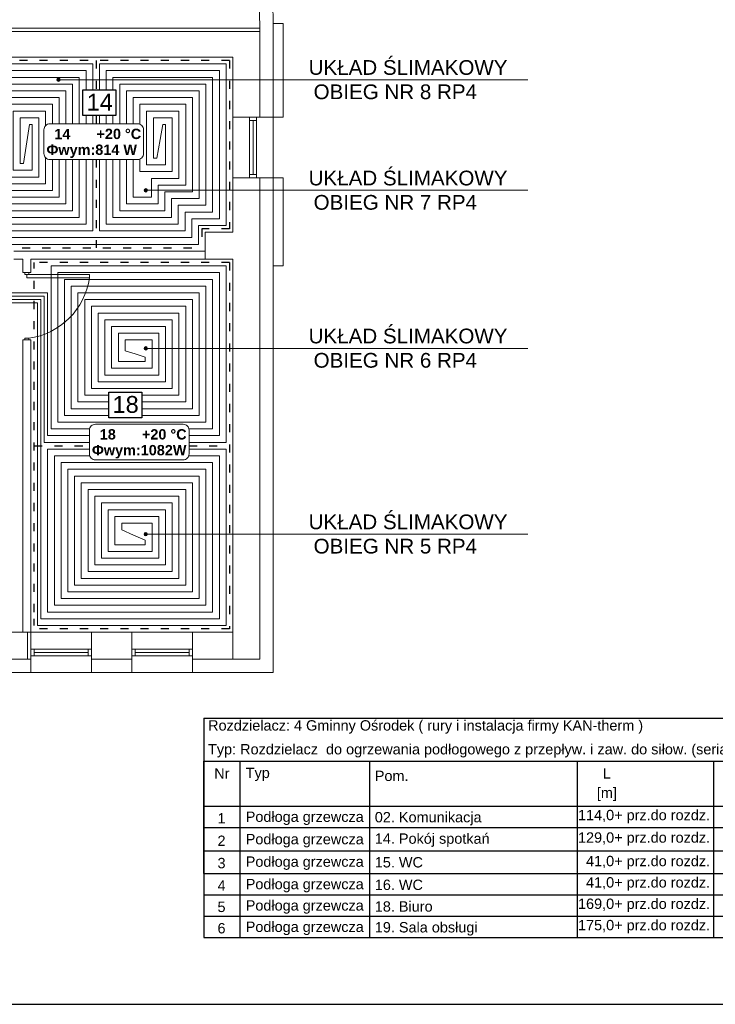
# Model space of a CAD drawing. Extents: x 280060 to 689961, y 120405 to 160329.
# Tile 31 of 85: x 661333 to 662366, y 149132 to 150595. Entities that reach past the tile are written whole.
import ezdxf
from ezdxf.lldxf.tags import DXFTag

# ---------------------------------------------------------------- set-up
doc = ezdxf.new("R2010")
doc.units = 0
doc.header["$MEASUREMENT"] = 0
doc.linetypes.add('ACAD_ISO03W100', pattern=[30, 12, -18])
for name, color, linetype, lineweight in [('KAM-pro Biała Zarys', 7, 'CONTINUOUS', 9), ('KAM-pro Opis C.O.', 16, 'CONTINUOUS', 13), ('KAM-pro Opis Sanitarny', 7, 'CONTINUOUS', 18), ('KAM-pro opis Temperatury', 102, 'CONTINUOUS', 18), ('KAM-pro Podkład Sanitarny', 253, 'CONTINUOUS', 25), ('KAM-pro Przerywana Podłogówka', 150, 'ACAD_ISO03W100', 9)]:
    doc.layers.add(name, color=color, linetype=linetype, lineweight=lineweight)
doc.layers.add('KAM-pro Podłogówka Powrót', color=7, linetype='DASH', lineweight=9, true_color=0x008000)
doc.layers.add('KAM-pro Podłogówka Zasilanie', color=7, linetype='SOLID', lineweight=9, true_color=0xff8000)
doc.styles.add('ARIAL', font='arial.ttf')
tags = doc.linetypes.add('DASH', pattern=[15, 10, -5]).pattern_tags.tags
tags[6:7] = [DXFTag(74, 4), DXFTag(75, 0), DXFTag(340, '0'), DXFTag(46, 0.0), DXFTag(50, 0.0), DXFTag(44, 0.0), DXFTag(45, 0.0)]
tags[4:5] = [DXFTag(74, 4), DXFTag(75, 0), DXFTag(340, '0'), DXFTag(46, 0.0), DXFTag(50, 0.0), DXFTag(44, 0.0), DXFTag(45, 0.0)]
tags = doc.linetypes.add('SOLID', pattern=[10, 10, 0]).pattern_tags.tags
tags[6:7] = [DXFTag(74, 4), DXFTag(75, 0), DXFTag(340, '0'), DXFTag(46, 0.0), DXFTag(50, 0.0), DXFTag(44, 0.0), DXFTag(45, 0.0)]
tags[4:5] = [DXFTag(74, 4), DXFTag(75, 0), DXFTag(340, '0'), DXFTag(46, 0.0), DXFTag(50, 0.0), DXFTag(44, 0.0), DXFTag(45, 0.0)]

msp = doc.modelspace()

# ---------------------------------------------------------------- hatches: boundary and pattern name
at = {"layer": 'KAM-pro Opis C.O.'}
h = msp.add_hatch(color=32, dxfattribs=at)
h.dxf.hatch_style = 1
h.paths.add_polyline_path([(661388.4, 150505.5, 1), (661393.6, 150505.5, 1)])
h = msp.add_hatch(color=32, dxfattribs=at)
h.dxf.hatch_style = 1
h.paths.add_polyline_path([(661517.9, 150341.3, 1), (661523, 150341.3, 1)])
h = msp.add_hatch(color=32, dxfattribs=at)
h.dxf.hatch_style = 1
h.paths.add_polyline_path([(661517.9, 150106.6, 1), (661523, 150106.6, 1)])
h = msp.add_hatch(color=32, dxfattribs=at)
h.dxf.hatch_style = 1
h.paths.add_polyline_path([(661517.9, 149830.7, 1), (661523, 149830.7, 1)])

# ---------------------------------------------------------------- linework, layer by layer
at = {"layer": 'KAM-pro Biała Zarys', "lineweight": 25}
for points in [[(664216.5, 152102.4), (655816.5, 152102.4), (655816.5, 149132.4), (664216.5, 149132.4)], [(661427.2, 150490.4), (661476.3, 150490.4), (661476.3, 150452.3), (661427.2, 150452.3)], [(661465.6, 150041.6), (661514.8, 150041.6), (661514.8, 150003.6), (661465.6, 150003.6)]]:
    msp.add_lwpolyline(points, close=True, dxfattribs=at)
at = {"layer": 'KAM-pro Opis C.O.', "color": 32}
for p, q in [((661391, 150505.5), (662087.9, 150505.5)), ((661520.5, 150341.3), (662087.9, 150341.3)), ((661520.5, 150106.6), (662087.9, 150106.6)), ((661520.5, 149830.7), (662087.9, 149830.7))]:
    msp.add_line(p, q, dxfattribs=at)
for centre in [(661391, 150505.5), (661520.5, 150341.3), (661520.5, 150106.6), (661520.5, 149830.7)]:
    msp.add_circle(centre, 2.6, dxfattribs=at)
at = {"layer": 'KAM-pro Opis Sanitarny', "lineweight": 25}
for p, q in [((661606.8, 149557.4), (661606.8, 149231.7)), ((661606.8, 149557.4), (662887.7, 149557.4)), ((661606.8, 149493.6), (662887.7, 149493.6)), ((661606.8, 149326.9), (661606.8, 149493.6)), ((661660.1, 149493.6), (661660.1, 149231.7)), ((661852.8, 149493.6), (661852.8, 149231.7)), ((662161.1, 149493.6), (662161.1, 149231.7)), ((662363.8, 149493.6), (662363.8, 149231.7)), ((661606.8, 149426.9), (662887.7, 149426.9)), ((661606.8, 149395.2), (662887.7, 149395.2)), ((661606.8, 149360.3), (662887.7, 149360.3)), ((661606.8, 149326.9), (662887.7, 149326.9)), ((661606.8, 149295.2), (662887.7, 149295.2)), ((661606.8, 149263.4), (662887.7, 149263.4)), ((661606.8, 149231.7), (662887.7, 149231.7))]:
    msp.add_line(p, q, dxfattribs=at)
at = {"layer": 'KAM-pro opis Temperatury', "color": 3}
for points in [[(661378.1, 150387.1), (661508.5, 150387.1, 0.414214), (661517.3, 150395.9), (661517.3, 150431.3, 0.414214), (661508.5, 150440.1), (661378.1, 150440.1, 0.414214), (661369.3, 150431.3), (661369.3, 150395.9, 0.414214), (661378.1, 150387.1)], [(661445.7, 149940.9), (661576, 149940.9, 0.414214), (661584.8, 149949.7), (661584.8, 149985.1, 0.414214), (661576, 149993.9), (661445.7, 149993.9, 0.414214), (661436.8, 149985.1), (661436.8, 149949.7, 0.414214), (661445.7, 149940.9)]]:
    msp.add_lwpolyline(points, format="xyb", dxfattribs=at)
at = {"layer": 'KAM-pro Podkład Sanitarny', "lineweight": 20, "ltscale": 13}
for p, q in [((661699.8, 151185), (661709.8, 150582)), ((661689.8, 150582), (661679.8, 151165)), ((661679.8, 151165), (661689.8, 150582)), ((661724.8, 150589), (661709.8, 150589)), ((661724.8, 150450), (661724.6, 150589)), ((661454.8, 150582), (661116.8, 150582)), ((661454.8, 150577), (661116.8, 150577)), ((661454.8, 150582), (661555.8, 150582)), ((661454.8, 150577), (661555.8, 150577)), ((661689.8, 150582), (661555.8, 150582)), ((661689.8, 150577), (661555.8, 150577)), ((661689.8, 150582), (661689.8, 150577)), ((661689.8, 150450), (661689.8, 150577)), ((661709.8, 150450), (661709.8, 150582)), ((661454.8, 150539), (661116.8, 150539)), ((661649.8, 150539), (661211.8, 150539)), ((661454.8, 150539), (661555.8, 150539)), ((661649.8, 150539), (661555.8, 150539)), ((661649.8, 150450), (661649.8, 150539)), ((661649.8, 150450), (661709.8, 150450)), ((661649.8, 150360), (661649.8, 150450)), ((661649.8, 150360), (661649.8, 150450)), ((661674.8, 150360), (661674.8, 150450)), ((661684.8, 150445), (661674.8, 150445)), ((661679.8, 150365), (661679.8, 150445)), ((661684.8, 150360), (661684.8, 150450)), ((661709.8, 150360), (661709.8, 150450)), ((661709.8, 150360), (661709.8, 150450)), ((661709.8, 150450), (661724.8, 150450)), ((661649.8, 150279), (661649.8, 150360)), ((661649.8, 150360), (661709.8, 150360)), ((661684.8, 150365), (661674.8, 150365)), ((661684.8, 150360), (661684.8, 150365)), ((661689.8, 149645), (661689.8, 150360)), ((661709.8, 149625), (661709.8, 150360)), ((661724.8, 150360), (661709.8, 150360)), ((661724.8, 150229), (661724.8, 150360)), ((661649.8, 150279), (661608.8, 150279)), ((661608.8, 150279), (661608.8, 150239)), ((661324.8, 150251), (661608.8, 150251)), ((661337.8, 150239), (661324.8, 150239)), ((661337.8, 150239), (661337.8, 150219)), ((661349.8, 150239), (661608.8, 150239)), ((661349.8, 150239), (661349.8, 150219)), ((661349.8, 150239), (661349.8, 150219)), ((661649.8, 150239), (661608.8, 150239)), ((661649.8, 149685), (661649.8, 150239)), ((661649.8, 149685), (661649.8, 150239)), ((661709.8, 150229), (661724.8, 150229)), ((661349.8, 150219), (661337.8, 150219)), ((661340.8, 150216.5), (661340.8, 150219)), ((661346.8, 150219), (661340.8, 150219)), ((661343.8, 150216.5), (661340.8, 150216.5)), ((661343.8, 150216.5), (661343.8, 150211.5)), ((661343.8, 150216.5), (661346.8, 150216.5)), ((661436.8, 150211.5), (661343.8, 150211.5)), ((661346.8, 150216.5), (661346.8, 150219)), ((661346.8, 150216.5), (661436.8, 150216.5)), ((661436.8, 150216.5), (661436.8, 150211.5)), ((661343.8, 150121.5), (661340.8, 150121.5)), ((661340.8, 150121.5), (661340.8, 150119)), ((661343.8, 150121.5), (661346.8, 150121.5)), ((661346.8, 150121.5), (661346.8, 150119)), ((661337.8, 150119), (661337.8, 149685)), ((661349.8, 150119), (661337.8, 150119)), ((661349.8, 150119), (661349.8, 149685)), ((661337.8, 150084), (661337.8, 150034)), ((661232.8, 149685), (661349.8, 149685)), ((661344.8, 149685), (661344.8, 149645)), ((661349.8, 149625), (661349.8, 149685)), ((661349.8, 149685), (661439.8, 149685)), ((661439.8, 149685), (661499.8, 149685)), ((661439.8, 149625), (661439.8, 149685)), ((661499.8, 149625), (661499.8, 149685)), ((661499.8, 149685), (661589.8, 149685)), ((661589.8, 149685), (661649.8, 149685)), ((661589.8, 149625), (661589.8, 149685)), ((661649.8, 149685), (661649.8, 149645)), ((661349.8, 149660), (661439.8, 149660)), ((661354.8, 149650), (661354.8, 149660)), ((661354.8, 149655), (661434.8, 149655)), ((661434.8, 149650), (661434.8, 149660)), ((661499.8, 149660), (661589.8, 149660)), ((661504.8, 149650), (661504.8, 149660)), ((661504.8, 149655), (661584.8, 149655)), ((661584.8, 149650), (661584.8, 149660)), ((661232.8, 149645), (661349.8, 149645)), ((661349.8, 149650), (661439.8, 149650)), ((661349.8, 149650), (661354.8, 149650)), ((661439.8, 149645), (661499.8, 149645)), ((661499.8, 149650), (661589.8, 149650)), ((661499.8, 149650), (661504.8, 149650)), ((661589.8, 149645), (661649.8, 149645)), ((661649.8, 149645), (661689.8, 149645)), ((661232.8, 149625), (661349.8, 149625)), ((661349.8, 149625), (661439.8, 149625)), ((661439.8, 149625), (661499.8, 149625)), ((661499.8, 149625), (661589.8, 149625)), ((661589.8, 149625), (661709.8, 149625))]:
    msp.add_line(p, q, dxfattribs=at)
msp.add_arc((661332.2, 150226.1), 105.6, 277.942, 352.058, dxfattribs=at)
at = {"layer": 'KAM-pro Podłogówka Powrót', "color": 4}
for p, q in [((661343.8, 150413.2), (661347.8, 150439)), ((661541.8, 150416.8), (661545.8, 150439)), ((661374.8, 150189), (661029.4, 150189)), ((661374.8, 149977), (661374.8, 150189)), ((661364.8, 150179), (661019.4, 150179)), ((661364.8, 149705), (661364.8, 150179)), ((661504.8, 150098.3), (661489.8, 150103)), ((661502.3, 149829.3), (661484.8, 149837))]:
    msp.add_line(p, q, dxfattribs=at)
for points in [[(661431.8, 150519), (661263.8, 150519), (661263.8, 150311)], [(661431.8, 150490.4), (661431.8, 150519)], [(661629.8, 150519), (661461.8, 150519), (661461.8, 150490.4)], [(661588.8, 150299), (661629.8, 150299), (661629.8, 150519)], [(661411.8, 150499), (661283.8, 150499), (661283.8, 150331)], [(661411.8, 150440.1), (661411.8, 150499)], [(661609.8, 150499), (661481.8, 150499), (661481.8, 150440.1)], [(661568.8, 150319), (661609.8, 150319), (661609.8, 150499)], [(661391.8, 150479), (661303.8, 150479), (661303.8, 150351)], [(661391.8, 150440.1), (661391.8, 150479)], [(661589.8, 150479), (661501.8, 150479), (661501.8, 150440.1)], [(661548.8, 150339), (661589.8, 150339), (661589.8, 150479)], [(661371.8, 150459), (661323.8, 150459), (661323.8, 150371)], [(661371.8, 150437.4), (661371.8, 150459)], [(661569.8, 150459), (661521.8, 150459), (661521.8, 150379)], [(661528.8, 150359), (661569.8, 150359), (661569.8, 150459)], [(661431.8, 150440.1), (661431.8, 150452.3)], [(661461.8, 150452.3), (661461.8, 150440.1)], [(661323.8, 150371), (661351.8, 150371), (661351.8, 150439)], [(661351.8, 150439), (661347.8, 150439)], [(661521.8, 150379), (661549.8, 150379), (661549.8, 150439)], [(661549.8, 150439), (661545.8, 150439)], [(661241.8, 150291), (661431.8, 150291), (661431.8, 150387.1)], [(661263.8, 150311), (661411.8, 150311), (661411.8, 150387.1)], [(661283.8, 150331), (661391.8, 150331), (661391.8, 150387.1)], [(661303.8, 150351), (661371.8, 150351), (661371.8, 150389.8)], [(661461.8, 150387.1), (661461.8, 150291)], [(661481.8, 150387.1), (661481.8, 150311)], [(661501.8, 150387.1), (661501.8, 150331)], [(661501.8, 150331), (661528.8, 150331), (661528.8, 150359)], [(661481.8, 150311), (661548.8, 150311), (661548.8, 150339)], [(661461.8, 150291), (661568.8, 150291), (661568.8, 150319)], [(661251.8, 150271), (661588.8, 150271), (661588.8, 150299)], [(661629.8, 150219), (661389.8, 150219), (661389.8, 149997)], [(661584.8, 149977), (661629.8, 149977), (661629.8, 150219)], [(661389.8, 149997), (661609.8, 149997), (661609.8, 150199)], [(661609.8, 150199), (661409.8, 150199), (661409.8, 150017)], [(661589.8, 150179), (661429.8, 150179), (661429.8, 150037)], [(661514.8, 150017), (661589.8, 150017), (661589.8, 150179)], [(661569.8, 150159), (661449.8, 150159), (661449.8, 150057)], [(661514.8, 150037), (661569.8, 150037), (661569.8, 150159)], [(661449.8, 150057), (661549.8, 150057), (661549.8, 150139)], [(661549.8, 150139), (661469.8, 150139), (661469.8, 150077)], [(661469.8, 150077), (661529.8, 150077), (661529.8, 150119)], [(661529.8, 150119), (661489.8, 150119), (661489.8, 150103)], [(661429.8, 150037), (661465.6, 150037)], [(661409.8, 150017), (661465.6, 150017)], [(661374.8, 149977), (661436.8, 149977)], [(661364.8, 149705), (661629.8, 149705), (661629.8, 149947)], [(661437.3, 149947), (661384.8, 149947), (661384.8, 149725)], [(661629.8, 149947), (661584.4, 149947)], [(661384.8, 149725), (661609.8, 149725), (661609.8, 149927)], [(661609.8, 149927), (661404.8, 149927), (661404.8, 149745)], [(661404.8, 149745), (661589.8, 149745), (661589.8, 149907)], [(661589.8, 149907), (661424.8, 149907), (661424.8, 149765)], [(661424.8, 149765), (661569.8, 149765), (661569.8, 149887)], [(661569.8, 149887), (661444.8, 149887), (661444.8, 149785)], [(661444.8, 149785), (661549.8, 149785), (661549.8, 149867)], [(661549.8, 149867), (661464.8, 149867), (661464.8, 149805)], [(661464.8, 149805), (661529.8, 149805), (661529.8, 149847)], [(661529.8, 149847), (661484.8, 149847), (661484.8, 149837)]]:
    msp.add_lwpolyline(points, dxfattribs=at)
at = {"layer": 'KAM-pro Podłogówka Zasilanie', "color": 1}
for p, q in [((661536.8, 150389), (661541.8, 150416.8)), ((661338.8, 150381), (661343.8, 150413.2)), ((661531.8, 150389), (661536.8, 150389)), ((661333.8, 150381), (661338.8, 150381)), ((661369.8, 150184), (661024.4, 150184)), ((661369.8, 149967), (661369.8, 150184)), ((661359.8, 150174), (661014.4, 150174)), ((661359.8, 149695), (661359.8, 150174)), ((661519.8, 150093.5), (661504.8, 150098.3)), ((661519.8, 149821.5), (661502.3, 149829.3))]:
    msp.add_line(p, q, dxfattribs=at)
for points in [[(661441.8, 150529), (661253.8, 150529), (661253.8, 150301)], [(661441.8, 150490.4), (661441.8, 150529)], [(661639.8, 150529), (661451.8, 150529), (661451.8, 150490.4)], [(661598.8, 150289), (661639.8, 150289), (661639.8, 150529)], [(661421.8, 150509), (661273.8, 150509), (661273.8, 150321)], [(661421.8, 150440.1), (661421.8, 150509)], [(661619.8, 150509), (661471.8, 150509), (661471.8, 150490.4)], [(661578.8, 150309), (661619.8, 150309), (661619.8, 150509)], [(661401.8, 150489), (661293.8, 150489), (661293.8, 150341)], [(661401.8, 150440.1), (661401.8, 150489)], [(661599.8, 150489), (661491.8, 150489), (661491.8, 150440.1)], [(661558.8, 150329), (661599.8, 150329), (661599.8, 150489)], [(661381.8, 150469), (661313.8, 150469), (661313.8, 150361)], [(661381.8, 150440.1), (661381.8, 150469)], [(661579.8, 150469), (661511.8, 150469), (661511.8, 150439.5)], [(661538.8, 150349), (661579.8, 150349), (661579.8, 150469)], [(661313.8, 150361), (661361.8, 150361), (661361.8, 150449)], [(661361.8, 150449), (661333.8, 150449), (661333.8, 150381)], [(661441.8, 150440.1), (661441.8, 150452.3)], [(661451.8, 150452.3), (661451.8, 150440.1)], [(661471.8, 150452.3), (661471.8, 150440.1)], [(661511.8, 150369), (661559.8, 150369), (661559.8, 150449)], [(661559.8, 150449), (661531.8, 150449), (661531.8, 150389)], [(661246.8, 150281), (661441.8, 150281), (661441.8, 150387.1)], [(661253.8, 150301), (661421.8, 150301), (661421.8, 150387.1)], [(661273.8, 150321), (661401.8, 150321), (661401.8, 150387.1)], [(661293.8, 150341), (661381.8, 150341), (661381.8, 150387.1)], [(661451.8, 150387.1), (661451.8, 150281)], [(661471.8, 150387.1), (661471.8, 150301)], [(661491.8, 150387.1), (661491.8, 150321)], [(661511.8, 150387.7), (661511.8, 150369)], [(661491.8, 150321), (661538.8, 150321), (661538.8, 150349)], [(661471.8, 150301), (661558.8, 150301), (661558.8, 150329)], [(661451.8, 150281), (661578.8, 150281), (661578.8, 150309)], [(661256.8, 150261), (661598.8, 150261), (661598.8, 150289)], [(661639.8, 150229), (661379.8, 150229), (661379.8, 149987)], [(661584.8, 149967), (661639.8, 149967), (661639.8, 150229)], [(661619.8, 150209), (661399.8, 150209), (661399.8, 150007)], [(661584.4, 149987), (661619.8, 149987), (661619.8, 150209)], [(661599.8, 150189), (661419.8, 150189), (661419.8, 150027)], [(661514.8, 150007), (661599.8, 150007), (661599.8, 150189)], [(661579.8, 150169), (661439.8, 150169), (661439.8, 150047)], [(661514.8, 150027), (661579.8, 150027), (661579.8, 150169)], [(661439.8, 150047), (661559.8, 150047), (661559.8, 150149)], [(661559.8, 150149), (661459.8, 150149), (661459.8, 150067)], [(661459.8, 150067), (661539.8, 150067), (661539.8, 150129)], [(661539.8, 150129), (661479.8, 150129), (661479.8, 150087)], [(661479.8, 150087), (661519.8, 150087), (661519.8, 150093.5)], [(661419.8, 150027), (661465.6, 150027)], [(661399.8, 150007), (661465.6, 150007)], [(661379.8, 149987), (661437, 149987)], [(661369.8, 149967), (661436.8, 149967)], [(661359.8, 149695), (661639.8, 149695), (661639.8, 149957)], [(661436.8, 149957), (661374.8, 149957), (661374.8, 149715)], [(661639.8, 149957), (661584.8, 149957)], [(661374.8, 149715), (661619.8, 149715), (661619.8, 149937)], [(661619.8, 149937), (661394.8, 149937), (661394.8, 149735)], [(661394.8, 149735), (661599.8, 149735), (661599.8, 149917)], [(661599.8, 149917), (661414.8, 149917), (661414.8, 149755)], [(661414.8, 149755), (661579.8, 149755), (661579.8, 149897)], [(661579.8, 149897), (661434.8, 149897), (661434.8, 149775)], [(661434.8, 149775), (661559.8, 149775), (661559.8, 149877)], [(661559.8, 149877), (661454.8, 149877), (661454.8, 149795)], [(661454.8, 149795), (661539.8, 149795), (661539.8, 149857)], [(661539.8, 149857), (661474.8, 149857), (661474.8, 149815)], [(661474.8, 149815), (661519.8, 149815), (661519.8, 149821.5)]]:
    msp.add_lwpolyline(points, dxfattribs=at)
at = {"layer": 'KAM-pro Przerywana Podłogówka', "color": 92, "lineweight": 25}
for p, q in [((661644.8, 150534), (661248.8, 150534)), ((661446.8, 150534), (661446.8, 150490.4)), ((661644.8, 150534), (661644.8, 150284)), ((661446.8, 150452.3), (661446.8, 150440.1)), ((661446.8, 150387.1), (661446.8, 150256)), ((661644.8, 150284), (661603.8, 150284)), ((661603.8, 150284), (661603.8, 150256)), ((661216.8, 150256), (661603.8, 150256)), ((661644.8, 150234), (661354.8, 150234)), ((661354.8, 149715), (661354.8, 150234)), ((661644.8, 150234), (661644.8, 149690)), ((661354.8, 149962), (661436.8, 149962)), ((661584.8, 149962), (661644.8, 149962)), ((661354.8, 149695), (661354.8, 149705)), ((661644.8, 149690), (661354.8, 149690))]:
    msp.add_line(p, q, dxfattribs=at)

# ---------------------------------------------------------------- texts
at = {"layer": 'KAM-pro Biała Zarys', "lineweight": 25, "char_height": 25, "width": 31.17, "attachment_point": 1, "style": 'ARIAL'}
for s, insert in [('14', (661432.7, 150484.6)), ('18', (661471.2, 150035.8))]:
    msp.add_mtext(s, dxfattribs=dict(at, insert=insert))
at = {"layer": 'KAM-pro Opis C.O.', "color": 32, "style": 'ARIAL'}
for s, p in [('UKŁAD ŚLIMAKOWY', (661762.4, 150512.8)), ('OBIEG NR 8 RP4 ', (661769.8, 150476.7)), ('UKŁAD ŚLIMAKOWY', (661762.4, 150348.6)), ('OBIEG NR 7 RP4 ', (661769.8, 150312.5)), ('UKŁAD ŚLIMAKOWY', (661762.4, 150114)), ('OBIEG NR 6 RP4 ', (661769.8, 150077.9)), ('UKŁAD ŚLIMAKOWY', (661762.4, 149838)), ('OBIEG NR 5 RP4 ', (661769.8, 149801.9))]:
    msp.add_text(s, height=21.87, dxfattribs=at).set_placement(p)
at = {"layer": 'KAM-pro Opis Sanitarny', "lineweight": 25, "char_height": 15.358}
for s, insert, attachment_point in [('{\\fArial|b0|i0|c238|p34;Rozdzielacz: 4 Gminny Ośrodek ( rury i instalacja firmy KAN-therm )}', (661613.1, 149534.3), 7), ('{\\fArial|b0|i0|c238|p34;Typ: Rozdzielacz  do ogrzewania podłogowego z przepływ. i zaw. do siłow. (seria 75A) + pompa mieszająca}', (661613, 149498.9), 7), ('\\fArial|b0|i0;Nr', (661633.5, 149467.6), 8), ('\\fArial|b0|i0;Typ', (661669, 149463.8), 7), ('{\\fArial|b0|i0|c238|p34;Pom.}', (661860.7, 149463.8), 7), ('\\fArial|b0|i0;L', (662205.4, 149467.6), 8), ('\\fArial|b0|i0;[m]', (662205.4, 149434.3), 8), ('\\fArial|b0|i0;1', (661639, 149401), 9), ('\\fArial|b0|i0;Podłoga grzewcza', (661669, 149398.7), 7), ('{\\fArial|b0|i0|c238|p34;02. Komunikacja}', (661860.7, 149398), 7), ('{\\fArial|b0|i0|c238|p34;114,0+ prz.do rozdz.}', (662358.7, 149401.2), 9), ('\\fArial|b0|i0;2', (661639, 149367.6), 9), ('\\fArial|b0|i0;Podłoga grzewcza', (661669, 149365.4), 7), ('{\\fArial|b0|i0|c238|p34;14. Pokój spotkań}', (661860.7, 149366.2), 7), ('{\\fArial|b0|i0|c238|p34;129,0+ prz.do rozdz.}', (662358.7, 149367.8), 9), ('\\fArial|b0|i0;3', (661639, 149334.3), 9), ('\\fArial|b0|i0;Podłoga grzewcza', (661669, 149332), 7), ('{\\fArial|b0|i0|c238|p34;15. WC}', (661860.7, 149335.4), 7), ('{\\fArial|b0|i0|c238|p34;41,0+ prz.do rozdz.}', (662358.7, 149332.9), 9), ('\\fArial|b0|i0;Podłoga grzewcza', (661669, 149298.7), 7), ('{\\fArial|b0|i0|c238|p34;16. WC}', (661860.7, 149302), 7), ('{\\fArial|b0|i0|c238|p34;41,0+ prz.do rozdz.}', (662358.7, 149301.2), 9), ('{\\fArial|b0|i0|c238|p34;4}', (661639, 149301), 9), ('{\\fArial|b0|i0|c238|p34;5}', (661639, 149269.2), 9), ('\\fArial|b0|i0;Podłoga grzewcza', (661669, 149267), 7), ('{\\fArial|b0|i0|c238|p34;18. Biuro}', (661860.7, 149269.8), 7), ('{\\fArial|b0|i0|c238|p34;169,0+ prz.do rozdz.}', (662358.7, 149269.4), 9), ('{\\fArial|b0|i0|c238|p34;6}', (661639, 149237.5), 9), ('\\fArial|b0|i0;Podłoga grzewcza', (661669, 149235.2), 7), ('{\\fArial|b0|i0|c238|p34;19. Sala obsługi}', (661860.7, 149234.5), 7), ('{\\fArial|b0|i0|c238|p34;175,0+ prz.do rozdz.}', (662358.7, 149237.7), 9)]:
    msp.add_mtext(s, dxfattribs=dict(at, insert=insert, attachment_point=attachment_point))
at = {"layer": 'KAM-pro opis Temperatury', "color": 3, "char_height": 15.352, "attachment_point": 7}
for s, insert in [('{\\fArial|b1|i0|c238|p34;14}', (661384.7, 150417.2)), ('{\\fArial|b1|i0|c238|p34;+20 °C}', (661447.3, 150417.2)), ('{\\fArial|b1|i0|c0|p34;Φ\\fArial|b1|i0|c238|p34;wym:814 W}', (661373.1, 150389.3)), ('{\\fArial|b1|i0|c238|p34;18}', (661452.2, 149971)), ('{\\fArial|b1|i0|c238|p34;+20 °C}', (661514.8, 149971)), ('{\\fArial|b1|i0|c0|p34;Φ\\fArial|b1|i0|c238|p34;wym:1082W}', (661440.6, 149943.1))]:
    msp.add_mtext(s, dxfattribs=dict(at, insert=insert))

doc.saveas('drawing.dxf')
